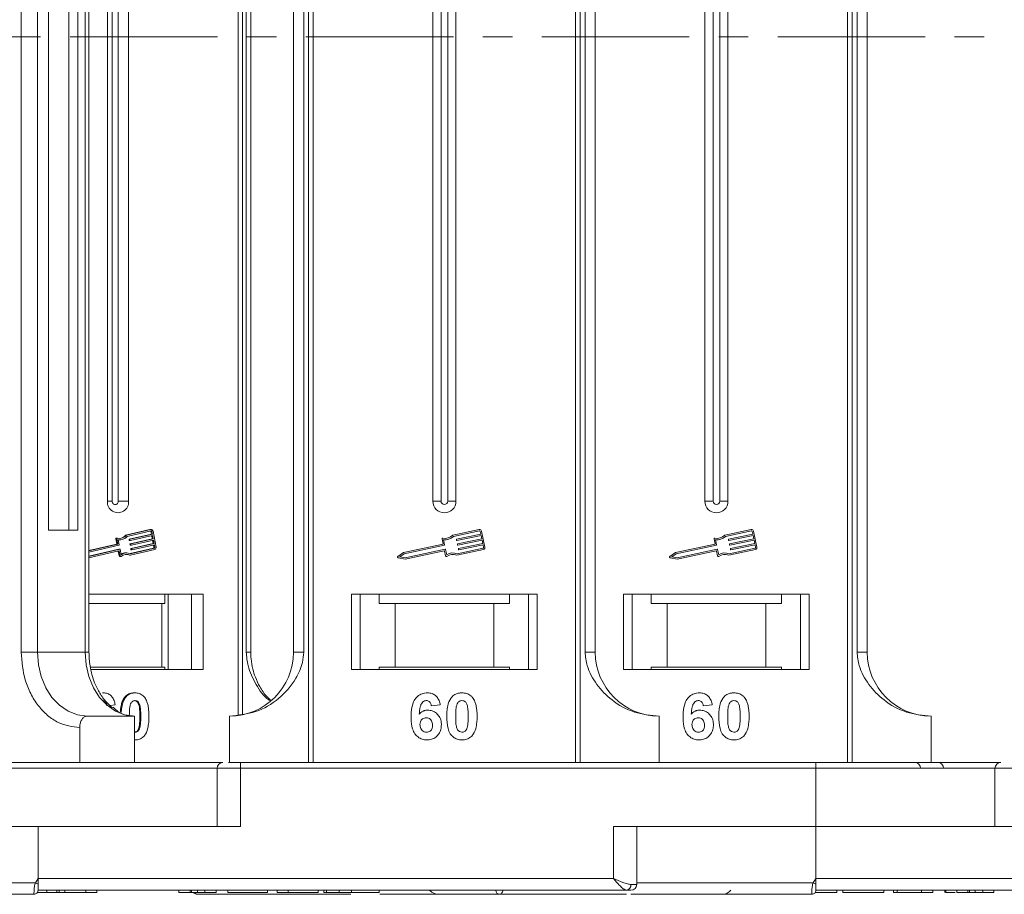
# Model space of a CAD drawing. Header units: millimetres. Extents: x 207 to 1682, y 260 to 1293.
# Tile 7 of 84: x 778 to 863, y 493 to 569. Entities that reach past the tile are written whole.
import ezdxf

# ---------------------------------------------------------------- set-up
doc = ezdxf.new("R2010")
doc.units = ezdxf.units.MM
doc.linetypes.add('CENTERX2', pattern=[20.32, 12.7, -2.54, 2.54, -2.54])

msp = doc.modelspace()

# ---------------------------------------------------------------- linework, layer by layer
at = {"color": 7, "linetype": 'Continuous', "lineweight": 15}
for p, q in [((803.058, 629.816), (803.058, 567.316)), ((803.477, 567.316), (803.477, 629.816)), ((826.053, 629.816), (826.053, 567.316)), ((826.472, 567.316), (826.472, 629.816)), ((849.483, 629.816), (849.483, 567.316)), ((849.902, 567.316), (849.902, 629.816)), ((796.997, 625.767), (796.997, 567.316)), ((797.363, 567.316), (797.363, 625.705)), ((778.308, 620.316), (778.308, 567.316)), ((779.715, 567.316), (779.715, 620.316)), ((783.815, 620.316), (783.815, 567.316)), ((784.15, 567.316), (784.15, 620.316)), ((797.702, 620.316), (797.702, 567.316)), ((798.091, 567.316), (798.091, 620.316)), ((801.765, 620.316), (801.765, 567.316)), ((802.651, 567.316), (802.651, 620.316)), ((826.88, 620.316), (826.88, 567.316)), ((827.765, 567.316), (827.765, 620.316)), ((850.309, 620.316), (850.309, 567.316)), ((851.195, 567.316), (851.195, 620.316)), ((780.661, 609.816), (780.661, 567.316)), ((782.408, 567.316), (782.408, 609.816)), ((783.184, 567.316), (783.184, 609.816)), ((785.737, 607.316), (785.737, 567.316)), ((786.152, 607.316), (786.152, 567.316)), ((786.674, 567.316), (786.674, 607.316)), ((787.569, 567.316), (787.569, 607.316)), ((813.765, 607.316), (813.765, 567.316)), ((814.48, 607.316), (814.48, 567.316)), ((815.05, 567.316), (815.05, 607.316)), ((815.765, 567.316), (815.765, 607.316)), ((837.195, 607.316), (837.195, 567.316)), ((837.91, 607.316), (837.91, 567.316)), ((838.48, 567.316), (838.48, 607.316)), ((839.195, 567.316), (839.195, 607.316)), ((778.308, 567.316), (778.308, 514.316)), ((779.715, 514.316), (779.715, 567.316)), ((780.661, 567.316), (780.661, 524.816)), ((782.408, 524.816), (782.408, 567.316)), ((783.184, 524.816), (783.184, 567.316)), ((783.815, 567.316), (783.815, 514.316)), ((784.15, 514.316), (784.15, 567.316)), ((785.737, 567.316), (785.737, 527.316)), ((786.152, 567.316), (786.152, 527.316)), ((786.674, 527.316), (786.674, 567.316)), ((787.569, 527.316), (787.569, 567.316)), ((796.997, 567.316), (796.997, 508.864)), ((797.363, 508.926), (797.363, 567.316)), ((797.702, 567.316), (797.702, 514.316)), ((798.091, 514.316), (798.091, 567.316)), ((801.765, 567.316), (801.765, 514.316)), ((802.651, 514.316), (802.651, 567.316)), ((803.058, 567.316), (803.058, 504.816)), ((803.477, 504.816), (803.477, 567.316)), ((813.765, 567.316), (813.765, 527.316)), ((814.48, 567.316), (814.48, 527.316)), ((815.05, 527.316), (815.05, 567.316)), ((815.765, 527.316), (815.765, 567.316)), ((826.053, 567.316), (826.053, 504.816)), ((826.472, 504.816), (826.472, 567.316)), ((826.88, 567.316), (826.88, 514.316)), ((827.765, 514.316), (827.765, 567.316)), ((837.195, 567.316), (837.195, 527.316)), ((837.91, 567.316), (837.91, 527.316)), ((838.48, 527.316), (838.48, 567.316)), ((839.195, 527.316), (839.195, 567.316)), ((849.483, 567.316), (849.483, 504.816)), ((849.902, 504.816), (849.902, 567.316)), ((850.309, 567.316), (850.309, 514.316)), ((851.195, 514.316), (851.195, 567.316)), ((786.152, 527.316), (785.737, 527.316)), ((787.569, 527.316), (786.674, 527.316)), ((814.48, 527.316), (813.765, 527.316)), ((815.765, 527.316), (815.05, 527.316)), ((837.91, 527.316), (837.195, 527.316)), ((839.195, 527.316), (838.48, 527.316)), ((780.661, 524.816), (783.184, 524.816)), ((789.399, 524.882), (787.311, 524.401)), ((787.311, 524.401), (787.391, 524.401)), ((789.479, 524.882), (787.391, 524.401)), ((789.501, 524.767), (787.446, 524.294)), ((789.529, 524.492), (787.621, 524.052)), ((787.701, 524.052), (789.609, 524.492)), ((789.632, 524.377), (787.723, 523.937)), ((789.399, 524.882), (789.479, 524.882)), ((789.512, 524.886), (789.432, 524.886)), ((789.485, 524.722), (789.529, 524.492)), ((789.565, 524.722), (789.485, 524.722)), ((789.529, 524.492), (789.609, 524.492)), ((789.555, 524.36), (789.607, 524.09)), ((789.609, 524.492), (789.565, 524.722)), ((789.687, 524.09), (789.632, 524.377)), ((789.937, 523.367), (789.67, 524.746)), ((817.762, 524.882), (815.483, 524.401)), ((817.786, 524.767), (815.543, 524.294)), ((815.822, 524.052), (817.904, 524.492)), ((817.928, 524.377), (815.846, 523.937)), ((817.904, 524.492), (817.856, 524.722)), ((817.989, 524.09), (817.928, 524.377)), ((818.262, 523.367), (817.971, 524.746)), ((841.191, 524.882), (838.913, 524.401)), ((841.215, 524.767), (838.973, 524.294)), ((839.251, 524.052), (841.334, 524.492)), ((841.358, 524.377), (839.275, 523.937)), ((841.334, 524.492), (841.285, 524.722)), ((841.419, 524.09), (841.358, 524.377)), ((841.691, 523.367), (841.4, 524.746)), ((786.552, 523.626), (784.15, 523.072)), ((786.632, 523.626), (784.15, 523.054)), ((786.733, 523.529), (784.15, 522.934)), ((786.466, 524.07), (786.552, 523.626)), ((786.466, 524.07), (786.546, 524.07)), ((786.598, 524.141), (786.518, 524.141)), ((786.546, 524.07), (786.632, 523.626)), ((786.552, 523.626), (786.632, 523.626)), ((786.668, 524.008), (786.754, 523.564)), ((786.719, 523.998), (786.799, 523.998)), ((787.6, 524.017), (787.611, 523.96)), ((787.6, 524.017), (787.68, 524.017)), ((787.691, 523.96), (787.611, 523.96)), ((787.621, 524.052), (787.701, 524.052)), ((787.638, 523.937), (787.718, 523.937)), ((787.678, 523.615), (787.689, 523.558)), ((787.678, 523.615), (787.758, 523.615)), ((787.691, 523.96), (787.68, 524.017)), ((787.689, 523.558), (787.769, 523.558)), ((789.607, 524.09), (787.699, 523.65)), ((787.699, 523.65), (787.779, 523.65)), ((787.715, 523.535), (787.796, 523.535)), ((787.769, 523.558), (787.758, 523.615)), ((789.685, 523.688), (787.777, 523.248)), ((787.779, 523.65), (789.687, 524.09)), ((789.71, 523.975), (787.801, 523.535)), ((787.857, 523.248), (789.765, 523.688)), ((789.787, 523.573), (787.879, 523.133)), ((789.607, 524.09), (789.687, 524.09)), ((789.633, 523.957), (789.685, 523.688)), ((789.685, 523.688), (789.765, 523.688)), ((789.765, 523.688), (789.71, 523.975)), ((789.711, 523.555), (789.752, 523.343)), ((789.752, 523.343), (789.832, 523.343)), ((789.832, 523.343), (789.787, 523.573)), ((814.655, 523.626), (811.256, 522.908)), ((814.765, 523.529), (811.304, 522.798)), ((814.561, 524.07), (814.655, 523.626)), ((814.694, 524.008), (814.788, 523.564)), ((815.811, 523.96), (815.799, 524.017)), ((815.896, 523.558), (815.884, 523.615)), ((815.907, 523.65), (817.989, 524.09)), ((818.013, 523.975), (815.931, 523.535)), ((815.992, 523.248), (818.074, 523.688)), ((818.098, 523.573), (816.016, 523.133)), ((818.074, 523.688), (818.013, 523.975)), ((818.147, 523.343), (818.098, 523.573)), ((838.084, 523.626), (834.686, 522.908)), ((838.195, 523.529), (834.733, 522.798)), ((837.99, 524.07), (838.084, 523.626)), ((838.124, 524.008), (838.217, 523.564)), ((839.241, 523.96), (839.228, 524.017)), ((839.326, 523.558), (839.313, 523.615)), ((839.336, 523.65), (841.419, 524.09)), ((841.443, 523.975), (839.36, 523.535)), ((839.421, 523.248), (841.504, 523.688)), ((841.528, 523.573), (839.445, 523.133)), ((841.504, 523.688), (841.443, 523.975)), ((841.576, 523.343), (841.528, 523.573)), ((784.15, 522.573), (786.8, 523.184)), ((786.72, 523.184), (784.15, 522.592)), ((784.15, 522.453), (786.717, 523.045)), ((786.669, 523.022), (786.749, 522.607)), ((786.669, 523.022), (786.749, 523.022)), ((786.72, 523.184), (786.8, 523.184)), ((786.805, 523.185), (786.725, 523.185)), ((786.749, 523.022), (786.829, 522.607)), ((786.829, 522.607), (786.749, 522.607)), ((786.802, 522.56), (786.882, 522.56)), ((786.832, 523.162), (786.918, 522.717)), ((787.401, 522.869), (787.321, 522.869)), ((787.645, 522.677), (787.725, 522.677)), ((789.71, 523.274), (787.706, 522.812)), ((787.725, 522.677), (789.813, 523.159)), ((787.735, 522.8), (789.79, 523.274)), ((787.756, 523.213), (787.767, 523.156)), ((787.756, 523.213), (787.836, 523.213)), ((787.767, 523.156), (787.847, 523.156)), ((787.777, 523.248), (787.857, 523.248)), ((787.793, 523.132), (787.873, 523.132)), ((787.847, 523.156), (787.836, 523.213)), ((789.79, 523.274), (789.71, 523.274)), ((811.256, 522.908), (810.754, 522.557)), ((810.777, 522.451), (811.378, 522.333)), ((811.304, 522.798), (810.935, 522.54)), ((810.935, 522.54), (811.377, 522.453)), ((811.377, 522.453), (814.838, 523.184)), ((811.378, 522.333), (814.748, 523.045)), ((814.782, 523.022), (814.87, 522.607)), ((814.873, 523.162), (814.967, 522.717)), ((815.847, 522.677), (818.126, 523.159)), ((815.859, 522.8), (818.102, 523.274)), ((815.981, 523.156), (815.969, 523.213)), ((834.686, 522.908), (834.184, 522.557)), ((834.206, 522.451), (834.807, 522.333)), ((834.733, 522.798), (834.364, 522.54)), ((834.364, 522.54), (834.806, 522.453)), ((834.806, 522.453), (838.268, 523.184)), ((834.807, 522.333), (838.177, 523.045)), ((838.212, 523.022), (838.3, 522.607)), ((838.302, 523.162), (838.396, 522.717)), ((839.277, 522.677), (841.555, 523.159)), ((839.288, 522.8), (841.531, 523.274)), ((839.41, 523.156), (839.398, 523.213)), ((793.984, 519.316), (784.15, 519.316)), ((790.676, 518.516), (790.676, 519.316)), ((790.975, 519.316), (790.975, 512.816)), ((792.983, 512.816), (792.983, 519.316)), ((793.984, 512.816), (793.984, 519.316)), ((822.765, 519.316), (806.765, 519.316)), ((806.765, 519.316), (806.765, 512.816)), ((807.515, 512.816), (807.515, 519.316)), ((809.152, 519.316), (809.152, 518.516)), ((820.379, 518.516), (820.379, 519.316)), ((822.015, 519.316), (822.015, 512.816)), ((822.765, 512.816), (822.765, 519.316)), ((846.195, 519.316), (830.195, 519.316)), ((830.195, 519.316), (830.195, 512.816)), ((830.945, 512.816), (830.945, 519.316)), ((832.581, 519.316), (832.581, 518.516)), ((843.808, 518.516), (843.808, 519.316)), ((845.445, 519.316), (845.445, 512.816)), ((846.195, 512.816), (846.195, 519.316)), ((784.15, 518.516), (790.427, 518.516)), ((790.427, 513.016), (790.427, 518.516)), ((790.427, 518.516), (790.676, 518.516)), ((809.152, 518.516), (810.515, 518.516)), ((810.515, 518.516), (810.515, 513.016)), ((810.515, 518.516), (819.015, 518.516)), ((819.015, 513.016), (819.015, 518.516)), ((819.015, 518.516), (820.379, 518.516)), ((832.581, 518.516), (833.945, 518.516)), ((833.945, 518.516), (833.945, 513.016)), ((833.945, 518.516), (842.445, 518.516)), ((842.445, 513.016), (842.445, 518.516)), ((842.445, 518.516), (843.808, 518.516)), ((778.308, 514.316), (779.715, 514.316)), ((779.715, 514.316), (783.815, 514.316)), ((783.815, 514.316), (784.15, 514.316)), ((797.702, 514.316), (798.091, 514.316)), ((801.765, 514.316), (802.651, 514.316)), ((826.88, 514.316), (827.765, 514.316)), ((850.309, 514.316), (851.195, 514.316)), ((784.27, 513.016), (790.427, 513.016)), ((784.313, 512.816), (793.984, 512.816)), ((790.676, 513.016), (790.427, 513.016)), ((790.676, 513.016), (790.676, 512.816)), ((806.765, 512.816), (822.765, 512.816)), ((810.515, 513.016), (809.152, 513.016)), ((809.152, 512.816), (809.152, 513.016)), ((810.515, 513.016), (819.015, 513.016)), ((820.379, 513.016), (819.015, 513.016)), ((820.379, 513.016), (820.379, 512.816)), ((830.195, 512.816), (846.195, 512.816)), ((833.945, 513.016), (832.581, 513.016)), ((832.581, 512.816), (832.581, 513.016)), ((833.945, 513.016), (842.445, 513.016)), ((843.808, 513.016), (842.445, 513.016)), ((843.808, 513.016), (843.808, 512.816)), ((785.398, 510.816), (785.318, 510.816)), ((788.119, 510.816), (788.039, 510.816)), ((786.404, 509.772), (785.979, 509.721)), ((787.284, 510.409), (787.204, 510.409)), ((814.406, 509.772), (813.637, 509.687)), ((837.836, 509.772), (837.067, 509.687)), ((783.983, 508.816), (788.083, 508.816)), ((788.083, 504.816), (788.083, 508.816)), ((788.613, 508.788), (788.533, 508.788)), ((796.265, 504.816), (796.265, 508.816)), ((833.265, 508.816), (833.265, 504.816)), ((856.695, 508.816), (856.695, 504.816)), ((783.353, 507.816), (783.353, 504.816)), ((788.534, 507.824), (788.454, 507.824)), ((788.119, 506.764), (788.083, 506.764)), ((797.194, 504.316), (797.194, 504.816)), ((846.765, 504.816), (797.194, 504.816)), ((846.765, 504.316), (846.765, 504.816)), ((758.638, 504.316), (795.194, 504.316)), ((795.194, 504.316), (795.194, 499.316)), ((795.194, 504.316), (797.194, 504.316)), ((797.194, 499.316), (797.194, 504.316)), ((797.194, 504.316), (846.765, 504.316)), ((846.765, 504.316), (846.765, 499.316)), ((846.765, 504.316), (862.194, 504.316)), ((862.194, 504.316), (862.194, 499.316)), ((862.194, 504.316), (864.194, 504.316)), ((758.638, 499.316), (779.765, 499.316)), ((779.765, 494.816), (779.765, 499.316)), ((779.765, 499.316), (797.194, 499.316)), ((846.765, 499.316), (829.337, 499.316)), ((829.337, 499.316), (829.337, 494.816)), ((831.337, 494.316), (831.337, 499.316)), ((846.765, 494.816), (846.765, 499.316)), ((846.765, 499.316), (864.194, 499.316)), ((748.374, 494.466), (779.531, 494.466)), ((779.531, 494.466), (779.765, 494.816)), ((829.337, 494.816), (779.765, 494.816)), ((831.337, 494.466), (846.531, 494.466)), ((846.531, 494.466), (846.765, 494.816)), ((896.337, 494.816), (846.765, 494.816)), ((779.703, 493.616), (780.514, 493.616)), ((779.765, 493.818), (779.765, 493.816)), ((779.765, 493.816), (804.394, 493.816)), ((784.721, 493.816), (779.765, 493.816)), ((779.765, 493.816), (830.455, 493.816)), ((780.514, 493.616), (780.514, 493.816)), ((780.514, 493.616), (781.395, 493.616)), ((781.395, 493.816), (781.395, 493.616)), ((781.395, 493.616), (781.596, 493.616)), ((781.596, 493.816), (781.596, 493.616)), ((782.076, 493.816), (782.076, 493.616)), ((783.883, 493.816), (783.883, 493.616)), ((784.833, 493.616), (784.833, 493.816)), ((791.894, 493.816), (791.894, 493.616)), ((792.855, 493.616), (791.894, 493.616)), ((792.855, 493.816), (792.855, 493.616)), ((792.985, 493.816), (792.985, 493.616)), ((793.5, 493.816), (793.5, 493.616)), ((794.137, 493.816), (794.137, 493.616)), ((794.137, 493.616), (795.099, 493.616)), ((795.099, 493.816), (796.124, 493.816)), ((795.099, 493.816), (795.099, 493.616)), ((796.124, 493.816), (796.124, 493.616)), ((796.124, 493.616), (799.522, 493.616)), ((799.522, 493.816), (799.522, 493.616)), ((800.355, 493.816), (800.355, 493.616)), ((800.355, 493.616), (801.317, 493.616)), ((801.317, 493.816), (801.317, 493.616)), ((801.317, 493.616), (803.881, 493.616)), ((803.881, 493.816), (803.881, 493.616)), ((804.394, 493.816), (804.394, 493.616)), ((804.617, 493.816), (804.617, 493.616)), ((805.705, 493.816), (805.705, 493.616)), ((806.758, 493.816), (806.758, 493.616)), ((809.137, 493.816), (813.505, 493.816)), ((809.137, 493.816), (812.129, 493.816)), ((809.137, 493.816), (809.137, 493.616)), ((830.828, 494.316), (831.337, 494.316)), ((846.765, 493.818), (846.765, 493.816)), ((846.765, 493.816), (871.394, 493.816)), ((846.765, 493.816), (897.455, 493.816)), ((848.567, 493.816), (848.567, 493.616)), ((849.079, 493.616), (849.079, 493.816)), ((849.079, 493.616), (852.605, 493.616)), ((852.605, 493.816), (852.605, 493.616)), ((853.438, 493.816), (853.438, 493.616)), ((853.438, 493.616), (853.759, 493.616)), ((853.759, 493.816), (853.759, 493.616)), ((853.759, 493.616), (855.874, 493.616)), ((855.874, 493.616), (855.874, 493.816)), ((855.874, 493.616), (856.836, 493.616)), ((856.836, 493.816), (856.836, 493.616)), ((857.861, 493.816), (857.861, 493.616)), ((857.971, 493.816), (857.971, 493.616)), ((858.894, 493.816), (858.894, 493.616)), ((859.855, 493.616), (858.894, 493.616)), ((859.855, 493.816), (859.855, 493.616)), ((859.985, 493.816), (859.985, 493.616)), ((860.4, 493.616), (860.605, 493.616)), ((860.5, 493.816), (860.5, 493.616)), ((861.137, 493.816), (861.137, 493.616)), ((861.137, 493.616), (862.099, 493.616)), ((862.099, 493.816), (862.099, 493.616)), ((779.415, 493.466), (779.415, 493.466)), ((793.505, 493.466), (793.504, 493.466)), ((806.694, 493.466), (793.505, 493.466)), ((814.09, 493.466), (809.201, 493.466)), ((846.415, 493.466), (846.415, 493.466))]:
    msp.add_line(p, q, dxfattribs=at)
at = {"color": 1, "linetype": 'CENTERX2', "lineweight": 13}
msp.add_line((1506.419, 567.316), (668.336, 567.316), dxfattribs=at)
at = {"color": 7, "linetype": 'Continuous', "lineweight": 15, "flags": 128}
for points in [[(789.432, 524.886), (789.43, 524.886), (789.399, 524.882)], [(786.67, 523.999), (786.694, 523.998), (786.719, 523.998)], [(786.725, 523.185), (786.725, 523.185), (786.72, 523.184)], [(783.983, 508.816), (783.151, 508.921), (782.35, 509.234), (781.612, 509.743), (780.965, 510.427), (780.435, 511.26), (780.04, 512.211), (779.797, 513.243), (779.715, 514.316)], [(783.815, 514.316), (783.897, 513.243), (784.139, 512.211), (784.534, 511.26), (785.065, 510.427), (785.712, 509.743), (786.449, 509.234), (787.25, 508.921), (788.083, 508.816)]]:
    msp.add_lwpolyline(points, dxfattribs=at)
at = {"color": 7, "linetype": 'Continuous', "lineweight": 15}
for centre, radius, start, end in [((786.653, 527.251), 0.919, 175.9743, 4.0257), ((786.413, 527.297), 0.262, 175.9743, 4.0257), ((814.765, 527.316), 1, 180, 0), ((814.765, 527.316), 0.285, 180, 0), ((838.195, 527.316), 1, 180, 0), ((838.195, 527.316), 0.285, 180, 0), ((786.798, 524.876), 0.76, 255.78244, 321.29256), ((786.796, 524.862), 0.863, 261.47043, 318.84219), ((786.709, 524.89), 0.775, 273.67907, 320.9117), ((789.427, 524.711), 0.0591, 10.3902, 52.74216), ((789.51, 524.723), 0.162, 8.32416, 100.8818), ((789.511, 524.714), 0.0541, 8.32416, 100.8818), ((814.837, 524.988), 0.873, 256.41469, 317.74736), ((814.837, 524.988), 0.99, 261.69305, 315.48899), ((817.798, 524.71), 0.176, 11.9297, 101.9297), ((817.798, 524.71), 0.0587, 11.9297, 101.9297), ((838.267, 524.988), 0.873, 256.41469, 317.74736), ((838.267, 524.988), 0.99, 261.69305, 315.48899), ((841.228, 524.71), 0.176, 11.9297, 101.9297), ((841.228, 524.71), 0.0587, 11.9297, 101.9297), ((786.521, 524.084), 0.0572, 92.84729, 193.92895), ((786.6, 524.084), 0.0562, 78.9022, 194.44444), ((786.725, 523.557), 0.0294, 285.60851, 12.74305), ((787.629, 524.024), 0.0294, 105.60851, 192.74305), ((787.638, 523.964), 0.0274, 188.63445, 268.36057), ((787.707, 523.622), 0.0294, 105.60851, 192.74305), ((787.709, 524.024), 0.0294, 105.60851, 192.74305), ((787.716, 523.562), 0.0274, 188.63445, 268.36057), ((787.718, 523.964), 0.0271, 188.32416, 280.8818), ((787.787, 523.622), 0.0294, 105.60851, 192.74305), ((787.796, 523.562), 0.0271, 188.32416, 280.8818), ((789.694, 523.33), 0.0588, 285.60851, 12.74305), ((789.775, 523.33), 0.0588, 285.60851, 12.74305), ((789.765, 523.329), 0.176, 285.60851, 12.74305), ((814.618, 524.082), 0.0587, 76.41469, 191.9297), ((814.759, 523.558), 0.0294, 281.9297, 11.9297), ((815.828, 524.024), 0.0294, 101.9297, 191.9297), ((815.84, 523.966), 0.0294, 191.9297, 281.9297), ((815.913, 523.621), 0.0294, 101.9297, 191.9297), ((815.925, 523.564), 0.0294, 191.9297, 281.9297), ((818.089, 523.331), 0.0587, 281.9297, 11.9297), ((818.089, 523.331), 0.176, 281.9297, 11.9297), ((838.048, 524.082), 0.0587, 76.41469, 191.9297), ((838.189, 523.558), 0.0294, 281.9297, 11.9297), ((839.257, 524.024), 0.0294, 101.9297, 191.9297), ((839.269, 523.966), 0.0294, 191.9297, 281.9297), ((839.342, 523.621), 0.0294, 101.9297, 191.9297), ((839.354, 523.564), 0.0294, 191.9297, 281.9297), ((841.519, 523.331), 0.0587, 281.9297, 11.9297), ((841.519, 523.331), 0.176, 281.9297, 11.9297), ((786.639, 523.017), 0.0306, 10.77909, 32.19325), ((786.722, 523.018), 0.0271, 8.32416, 100.8818), ((786.803, 522.615), 0.055, 188.75058, 268.24443), ((786.805, 523.158), 0.0271, 8.32416, 100.8818), ((786.882, 522.613), 0.0528, 187.30514, 308.70232), ((787.323, 522.02), 0.849, 90.15732, 119.17631), ((787.4, 522.005), 0.747, 64.22467, 130.55629), ((787.4, 522.026), 0.843, 66.58618, 124.90611), ((787.319, 522.007), 0.745, 64.0967, 86.80338), ((787.785, 523.22), 0.0294, 105.60851, 192.74305), ((787.794, 523.16), 0.0274, 188.63445, 268.36057), ((787.865, 523.22), 0.0294, 105.60851, 192.74305), ((787.874, 523.16), 0.0271, 188.32416, 280.8818), ((810.788, 522.509), 0.0587, 124.95116, 258.90824), ((814.754, 523.016), 0.0294, 11.9297, 101.9297), ((814.844, 523.156), 0.0294, 11.9297, 101.9297), ((814.928, 522.619), 0.0587, 191.9297, 307.44471), ((815.494, 521.879), 0.873, 66.11204, 127.44471), ((815.494, 521.879), 0.99, 68.37041, 122.16635), ((815.998, 523.219), 0.0294, 101.9297, 191.9297), ((816.01, 523.162), 0.0294, 191.9297, 281.9297), ((834.217, 522.509), 0.0587, 124.95116, 258.90824), ((838.183, 523.016), 0.0294, 11.9297, 101.9297), ((838.274, 523.156), 0.0294, 11.9297, 101.9297), ((838.357, 522.619), 0.0587, 191.9297, 307.44471), ((838.923, 521.879), 0.873, 66.11204, 127.44471), ((838.923, 521.879), 0.99, 68.37041, 122.16635), ((839.427, 523.219), 0.0294, 101.9297, 191.9297), ((839.439, 523.162), 0.0294, 191.9297, 281.9297), ((796.265, 514.316), 5.5, 270, 0), ((833.265, 514.316), 5.5, 180, 270), ((856.695, 514.316), 5.5, 180, 270), ((795.694, 504.316), 0.5, 90, 180), ((855.283, 504.316), 0.5, 0, 90), ((857.266, 504.316), 0.5, 0, 90), ((862.694, 504.316), 0.5, 90, 180), ((815.309, 561.393), 75.89, 241.87179, 242.07191), ((882.309, 561.393), 75.89, 241.87179, 242.07191), ((779.415, 493.816), 0.35, 269.99809, 359.99965), ((793.509, 493.78), 0.314, 212.2896, 269.08367), ((793.51, 493.78), 0.315, 212.33222, 269.07037), ((814.265, 494.466), 1, 221.2946, 270), ((819.541, 493.802), 0.336, 177.61012, 267.39185), ((819.543, 493.802), 0.337, 177.69097, 267.38556), ((830.38, 494.26), 0.451, 279.5202, 7.08135), ((830.837, 494.316), 0.5, 270, 0), ((838.695, 494.466), 1, 270, 319.04573), ((846.415, 493.816), 0.35, 269.99809, 359.99965)]:
    msp.add_arc(centre, radius, start, end, dxfattribs=at)
for points, knots in [([(778.308, 514.316), (778.376, 513.498), (778.479, 512.24), (779.109, 510.727), (779.76, 509.685), (780.568, 508.847), (781.742, 508.036), (782.718, 507.902), (783.353, 507.816)], [0, 0, 0, 0, 0.239457, 0.368361, 0.5, 0.631639, 0.760543, 1, 1, 1, 1]), ([(786.186, 509.532), (785.996, 509.691), (785.593, 510.029), (785.063, 510.77), (784.658, 511.582), (784.393, 512.384), (784.197, 513.264), (784.168, 513.918), (784.15, 514.316)], [0, 0, 0, 0, 0.165051, 0.350481, 0.534649, 0.668648, 0.798518, 1, 1, 1, 1]), ([(796.265, 508.816), (797.025, 508.892), (798.545, 509.045), (800.567, 510.235), (801.899, 511.785), (802.56, 513.229), (802.626, 514.021), (802.651, 514.316)], [0, 0, 0, 0, 0.249096, 0.498243, 0.745205, 0.90541, 1, 1, 1, 1]), ([(797.702, 514.316), (797.737, 513.923), (797.828, 512.921), (798.532, 511.509), (799.211, 510.469), (799.702, 510.159), (799.736, 510.137)], [0, 0, 0, 0, 0.232985, 0.595421, 0.971995, 1, 1, 1, 1]), ([(799.807, 510.182), (799.694, 510.281), (799.325, 510.606), (798.878, 511.287), (798.486, 512.1), (798.238, 512.906), (798.11, 513.635), (798.096, 514.123), (798.091, 514.316)], [0, 0, 0, 0, 0.102839, 0.337981, 0.531882, 0.690178, 0.878204, 1, 1, 1, 1]), ([(826.88, 514.316), (826.923, 513.925), (827.035, 512.926), (827.858, 511.472), (829.228, 510.059), (831.094, 509.022), (832.544, 508.884), (833.265, 508.816)], [0, 0, 0, 0, 0.1257134, 0.3212757, 0.5244662, 0.763484, 1, 1, 1, 1]), ([(850.309, 514.316), (850.353, 513.925), (850.464, 512.926), (851.288, 511.472), (852.658, 510.059), (854.523, 509.022), (855.973, 508.884), (856.695, 508.816)], [0, 0, 0, 0, 0.125713, 0.321276, 0.524466, 0.763484, 1, 1, 1, 1]), ([(785.398, 510.816), (785.523, 510.805), (785.748, 510.786), (786.035, 510.602), (786.256, 510.325), (786.362, 510.028), (786.395, 509.829), (786.404, 509.772)], [0, 0, 0, 0, 0.242691, 0.439002, 0.635006, 0.895059, 1, 1, 1, 1]), ([(788.039, 510.816), (787.978, 510.813), (787.855, 510.808), (787.673, 510.766), (787.499, 510.688), (787.366, 510.591), (787.269, 510.493), (787.226, 510.437), (787.204, 510.409)], [0, 0, 0, 0, 0.193601, 0.390515, 0.584816, 0.786672, 0.892788, 1, 1, 1, 1]), ([(787.284, 510.409), (787.324, 510.46), (787.407, 510.561), (787.562, 510.677), (787.735, 510.76), (787.89, 510.798), (788.019, 510.813), (788.086, 510.815), (788.119, 510.816)], [0, 0, 0, 0, 0.193776, 0.3936, 0.587864, 0.788908, 0.894169, 1, 1, 1, 1]), ([(788.119, 510.816), (788.181, 510.813), (788.304, 510.809), (788.486, 510.765), (788.66, 510.687), (788.793, 510.588), (788.891, 510.49), (788.935, 510.433), (788.958, 510.405)], [0, 0, 0, 0, 0.192627, 0.388684, 0.582013, 0.783201, 0.891038, 1, 1, 1, 1]), ([(811.894, 508.762), (811.896, 508.895), (811.905, 509.297), (811.996, 509.852), (812.274, 510.361), (812.621, 510.663), (812.991, 510.801), (813.224, 510.812), (813.309, 510.816)], [0, 0, 0, 0, 0.142337, 0.429127, 0.589943, 0.751205, 0.909895, 1, 1, 1, 1]), ([(813.309, 510.816), (813.445, 510.805), (813.691, 510.786), (814.003, 510.602), (814.244, 510.325), (814.36, 510.028), (814.396, 509.829), (814.406, 509.772)], [0, 0, 0, 0, 0.242691, 0.439002, 0.635006, 0.895059, 1, 1, 1, 1]), ([(815.366, 510.409), (815.411, 510.46), (815.501, 510.561), (815.67, 510.677), (815.858, 510.76), (816.028, 510.798), (816.169, 510.813), (816.242, 510.815), (816.278, 510.816)], [0, 0, 0, 0, 0.193776, 0.3936, 0.587864, 0.788908, 0.894169, 1, 1, 1, 1]), ([(816.278, 510.816), (816.345, 510.813), (816.48, 510.809), (816.678, 510.765), (816.868, 510.687), (817.013, 510.588), (817.12, 510.49), (817.169, 510.433), (817.193, 510.405)], [0, 0, 0, 0, 0.192627, 0.388684, 0.582013, 0.783201, 0.891038, 1, 1, 1, 1]), ([(835.323, 508.762), (835.326, 508.895), (835.335, 509.297), (835.425, 509.852), (835.703, 510.361), (836.05, 510.663), (836.42, 510.801), (836.654, 510.812), (836.738, 510.816)], [0, 0, 0, 0, 0.142337, 0.429127, 0.589943, 0.751205, 0.909895, 1, 1, 1, 1]), ([(836.738, 510.816), (836.874, 510.805), (837.12, 510.786), (837.433, 510.602), (837.674, 510.325), (837.789, 510.028), (837.825, 509.829), (837.836, 509.772)], [0, 0, 0, 0, 0.242691, 0.439002, 0.635006, 0.895059, 1, 1, 1, 1]), ([(838.796, 510.409), (838.84, 510.46), (838.93, 510.561), (839.099, 510.677), (839.288, 510.76), (839.457, 510.798), (839.598, 510.813), (839.671, 510.815), (839.708, 510.816)], [0, 0, 0, 0, 0.193776, 0.3936, 0.587864, 0.788908, 0.894169, 1, 1, 1, 1]), ([(839.708, 510.816), (839.774, 510.813), (839.909, 510.809), (840.107, 510.765), (840.298, 510.687), (840.442, 510.588), (840.549, 510.49), (840.598, 510.433), (840.623, 510.405)], [0, 0, 0, 0, 0.192627, 0.388684, 0.582013, 0.783201, 0.891038, 1, 1, 1, 1]), ([(785.699, 509.687), (785.688, 509.765), (785.67, 509.887), (785.587, 510.031), (785.491, 510.112), (785.391, 510.145), (785.331, 510.148), (785.308, 510.149)], [0, 0, 0, 0, 0.33384, 0.524547, 0.716372, 0.891824, 1, 1, 1, 1]), ([(787.204, 510.409), (787.168, 510.355), (787.095, 510.246), (786.994, 510.011), (786.913, 509.706), (786.867, 509.399), (786.856, 509.212), (786.853, 509.15)], [0, 0, 0, 0, 0.150029, 0.302991, 0.579004, 0.861296, 1, 1, 1, 1]), ([(786.932, 509.129), (786.932, 509.151), (786.937, 509.343), (786.997, 509.76), (787.123, 510.181), (787.268, 510.387), (787.284, 510.409)], [0, 0, 0, 0, 0.050119, 0.425699, 0.936579, 1, 1, 1, 1]), ([(787.626, 508.788), (787.626, 508.855), (787.627, 508.988), (787.633, 509.169), (787.642, 509.331), (787.655, 509.473), (787.672, 509.616), (787.694, 509.71), (787.705, 509.756)], [0, 0, 0, 0, 0.20527, 0.410616, 0.557148, 0.703844, 0.851475, 1, 1, 1, 1]), ([(787.705, 509.756), (787.726, 509.825), (787.761, 509.938), (787.86, 510.063), (787.973, 510.13), (788.064, 510.146), (788.114, 510.149), (788.119, 510.149)], [0, 0, 0, 0, 0.334804, 0.542561, 0.750382, 0.970721, 1, 1, 1, 1]), ([(788.039, 510.149), (788.092, 510.143), (788.185, 510.133), (788.302, 510.058), (788.403, 509.918), (788.495, 509.647), (788.528, 509.25), (788.531, 508.943), (788.533, 508.788)], [0, 0, 0, 0, 0.105646, 0.186221, 0.267042, 0.431541, 0.712708, 1, 1, 1, 1]), ([(788.119, 510.149), (788.172, 510.143), (788.265, 510.133), (788.382, 510.058), (788.484, 509.918), (788.575, 509.647), (788.608, 509.25), (788.611, 508.943), (788.613, 508.788)], [0, 0, 0, 0, 0.105646, 0.186221, 0.267042, 0.431541, 0.712708, 1, 1, 1, 1]), ([(788.958, 510.405), (788.994, 510.35), (789.067, 510.241), (789.163, 510.009), (789.245, 509.713), (789.291, 509.382), (789.314, 509.073), (789.317, 508.883), (789.318, 508.788)], [0, 0, 0, 0, 0.118432, 0.239329, 0.449434, 0.664178, 0.83182, 1, 1, 1, 1]), ([(813.21, 510.149), (813.156, 510.144), (813.048, 510.133), (812.895, 510.033), (812.754, 509.86), (812.645, 509.498), (812.621, 509.198), (812.604, 508.993)], [0, 0, 0, 0, 0.112049, 0.22438, 0.370115, 0.570276, 1, 1, 1, 1]), ([(813.637, 509.687), (813.625, 509.765), (813.605, 509.887), (813.515, 510.031), (813.409, 510.112), (813.301, 510.145), (813.235, 510.148), (813.21, 510.149)], [0, 0, 0, 0, 0.33384, 0.524547, 0.716372, 0.891824, 1, 1, 1, 1]), ([(814.97, 508.796), (814.973, 508.93), (814.978, 509.233), (815.05, 509.76), (815.191, 510.181), (815.349, 510.387), (815.366, 510.409)], [0, 0, 0, 0, 0.237381, 0.538918, 0.949082, 1, 1, 1, 1]), ([(815.74, 508.788), (815.74, 508.855), (815.741, 508.988), (815.747, 509.169), (815.757, 509.331), (815.771, 509.473), (815.79, 509.616), (815.813, 509.71), (815.825, 509.756)], [0, 0, 0, 0, 0.20527, 0.410616, 0.557148, 0.703844, 0.851475, 1, 1, 1, 1]), ([(815.825, 509.756), (815.849, 509.825), (815.887, 509.938), (815.995, 510.063), (816.119, 510.13), (816.218, 510.146), (816.272, 510.149), (816.278, 510.149)], [0, 0, 0, 0, 0.3348035, 0.5425606, 0.750382, 0.9707212, 1, 1, 1, 1]), ([(816.278, 510.149), (816.335, 510.143), (816.437, 510.133), (816.565, 510.058), (816.676, 509.918), (816.775, 509.647), (816.812, 509.25), (816.815, 508.943), (816.817, 508.788)], [0, 0, 0, 0, 0.105646, 0.186221, 0.267042, 0.431541, 0.712708, 1, 1, 1, 1]), ([(817.193, 510.405), (817.233, 510.35), (817.312, 510.241), (817.417, 510.009), (817.507, 509.713), (817.557, 509.382), (817.582, 509.073), (817.585, 508.883), (817.586, 508.788)], [0, 0, 0, 0, 0.118432, 0.239329, 0.449434, 0.664178, 0.83182, 1, 1, 1, 1]), ([(836.64, 510.149), (836.585, 510.144), (836.477, 510.133), (836.325, 510.033), (836.183, 509.86), (836.075, 509.498), (836.05, 509.198), (836.034, 508.993)], [0, 0, 0, 0, 0.112049, 0.22438, 0.370115, 0.570276, 1, 1, 1, 1]), ([(837.067, 509.687), (837.054, 509.765), (837.035, 509.887), (836.944, 510.031), (836.839, 510.112), (836.731, 510.145), (836.665, 510.148), (836.64, 510.149)], [0, 0, 0, 0, 0.33384, 0.524547, 0.716372, 0.891824, 1, 1, 1, 1]), ([(838.4, 508.796), (838.402, 508.93), (838.407, 509.233), (838.48, 509.76), (838.621, 510.181), (838.778, 510.387), (838.796, 510.409)], [0, 0, 0, 0, 0.237381, 0.538918, 0.949082, 1, 1, 1, 1]), ([(839.169, 508.788), (839.17, 508.855), (839.171, 508.988), (839.176, 509.169), (839.186, 509.331), (839.201, 509.473), (839.219, 509.616), (839.243, 509.71), (839.255, 509.756)], [0, 0, 0, 0, 0.20527, 0.410616, 0.557148, 0.703844, 0.851475, 1, 1, 1, 1]), ([(839.255, 509.756), (839.278, 509.825), (839.317, 509.938), (839.425, 510.063), (839.548, 510.13), (839.647, 510.146), (839.701, 510.149), (839.708, 510.149)], [0, 0, 0, 0, 0.3348035, 0.5425606, 0.750382, 0.9707212, 1, 1, 1, 1]), ([(839.708, 510.149), (839.765, 510.143), (839.866, 510.133), (839.995, 510.058), (840.105, 509.918), (840.205, 509.647), (840.241, 509.25), (840.244, 508.943), (840.246, 508.788)], [0, 0, 0, 0, 0.105646, 0.186221, 0.267042, 0.431541, 0.712708, 1, 1, 1, 1]), ([(840.623, 510.405), (840.662, 510.35), (840.741, 510.241), (840.847, 510.009), (840.936, 509.713), (840.987, 509.382), (841.012, 509.073), (841.014, 508.883), (841.015, 508.788)], [0, 0, 0, 0, 0.118432, 0.239329, 0.449434, 0.664178, 0.83182, 1, 1, 1, 1]), ([(788.083, 508.816), (787.584, 508.853), (786.923, 508.902), (786.37, 509.441), (786.234, 509.573)], [0, 0, 0, 0, 0.754052, 1, 1, 1, 1]), ([(812.604, 508.993), (812.651, 509.042), (812.745, 509.14), (812.89, 509.231), (813.018, 509.281), (813.117, 509.309), (813.221, 509.325), (813.291, 509.327), (813.327, 509.328)], [0, 0, 0, 0, 0.243654, 0.49576, 0.617892, 0.741503, 0.870025, 1, 1, 1, 1]), ([(813.327, 509.328), (813.463, 509.316), (813.735, 509.291), (814.083, 509.075), (814.349, 508.774), (814.49, 508.421), (814.503, 508.177), (814.509, 508.069)], [0, 0, 0, 0, 0.210216, 0.421975, 0.620016, 0.831037, 1, 1, 1, 1]), ([(836.034, 508.993), (836.08, 509.042), (836.175, 509.14), (836.32, 509.231), (836.447, 509.281), (836.546, 509.309), (836.65, 509.325), (836.721, 509.327), (836.756, 509.328)], [0, 0, 0, 0, 0.243654, 0.49576, 0.617892, 0.741503, 0.870025, 1, 1, 1, 1]), ([(836.756, 509.328), (836.892, 509.316), (837.164, 509.291), (837.513, 509.075), (837.779, 508.774), (837.92, 508.421), (837.933, 508.177), (837.938, 508.069)], [0, 0, 0, 0, 0.210216, 0.421975, 0.620016, 0.831037, 1, 1, 1, 1]), ([(783.353, 507.816), (783.36, 507.928), (783.374, 508.153), (783.482, 508.453), (783.642, 508.679), (783.82, 508.799), (783.937, 508.811), (783.983, 508.816)], [0, 0, 0, 0, 0.214694, 0.429388, 0.644082, 0.858775, 1, 1, 1, 1]), ([(788.533, 508.788), (788.532, 508.722), (788.531, 508.588), (788.526, 508.408), (788.517, 508.247), (788.504, 508.105), (788.487, 507.963), (788.465, 507.87), (788.454, 507.824)], [0, 0, 0, 0, 0.205942, 0.411959, 0.558149, 0.704502, 0.851801, 1, 1, 1, 1]), ([(788.613, 508.788), (788.612, 508.722), (788.611, 508.588), (788.606, 508.408), (788.597, 508.247), (788.584, 508.105), (788.567, 507.963), (788.545, 507.87), (788.534, 507.824)], [0, 0, 0, 0, 0.205942, 0.411959, 0.558149, 0.704502, 0.851801, 1, 1, 1, 1]), ([(789.318, 508.788), (789.316, 508.655), (789.311, 508.352), (789.246, 507.831), (789.12, 507.409), (788.976, 507.201), (788.955, 507.171)], [0, 0, 0, 0, 0.236629, 0.537361, 0.932986, 1, 1, 1, 1]), ([(813.251, 506.764), (813.116, 506.775), (812.844, 506.796), (812.484, 506.997), (812.192, 507.302), (811.952, 507.838), (811.898, 508.349), (811.894, 508.704), (811.894, 508.762)], [0, 0, 0, 0, 0.148269, 0.297647, 0.442421, 0.607851, 0.935658, 1, 1, 1, 1]), ([(812.663, 508.086), (812.668, 508.169), (812.676, 508.305), (812.767, 508.475), (812.889, 508.583), (813.038, 508.652), (813.145, 508.659), (813.197, 508.662)], [0, 0, 0, 0, 0.276721, 0.45687, 0.637007, 0.824068, 1, 1, 1, 1]), ([(813.236, 507.431), (813.168, 507.438), (813.031, 507.453), (812.856, 507.569), (812.729, 507.727), (812.671, 507.909), (812.665, 508.029), (812.663, 508.086)], [0, 0, 0, 0, 0.207905, 0.419981, 0.630626, 0.821735, 1, 1, 1, 1]), ([(813.197, 508.662), (813.265, 508.656), (813.39, 508.646), (813.55, 508.552), (813.669, 508.417), (813.731, 508.233), (813.737, 508.1), (813.74, 508.03)], [0, 0, 0, 0, 0.213757, 0.394944, 0.576585, 0.777311, 1, 1, 1, 1]), ([(813.74, 508.03), (813.736, 507.944), (813.729, 507.806), (813.656, 507.627), (813.546, 507.518), (813.402, 507.444), (813.295, 507.436), (813.236, 507.431)], [0, 0, 0, 0, 0.2886974, 0.4635526, 0.6399417, 0.8018084, 1, 1, 1, 1]), ([(814.509, 508.069), (814.501, 507.934), (814.485, 507.664), (814.32, 507.283), (814.034, 506.984), (813.661, 506.793), (813.388, 506.774), (813.251, 506.764)], [0, 0, 0, 0, 0.197831, 0.3973, 0.59891, 0.798741, 1, 1, 1, 1]), ([(816.278, 506.764), (816.143, 506.775), (815.871, 506.795), (815.517, 506.993), (815.229, 507.307), (814.996, 507.918), (814.981, 508.438), (814.97, 508.796)], [0, 0, 0, 0, 0.147528, 0.296569, 0.43214, 0.608737, 1, 1, 1, 1]), ([(816.278, 507.431), (816.21, 507.439), (816.1, 507.452), (815.971, 507.538), (815.868, 507.689), (815.775, 507.961), (815.746, 508.351), (815.742, 508.642), (815.74, 508.788)], [0, 0, 0, 0, 0.125351, 0.2021974, 0.2791824, 0.4597421, 0.727968, 1, 1, 1, 1]), ([(816.817, 508.788), (816.816, 508.722), (816.815, 508.588), (816.809, 508.408), (816.799, 508.247), (816.785, 508.105), (816.767, 507.963), (816.743, 507.87), (816.731, 507.824)], [0, 0, 0, 0, 0.205942, 0.411959, 0.558149, 0.704502, 0.851801, 1, 1, 1, 1]), ([(817.586, 508.788), (817.584, 508.655), (817.578, 508.352), (817.508, 507.831), (817.37, 507.409), (817.213, 507.201), (817.19, 507.171)], [0, 0, 0, 0, 0.236629, 0.537361, 0.932986, 1, 1, 1, 1]), ([(836.68, 506.764), (836.545, 506.775), (836.274, 506.796), (835.914, 506.997), (835.622, 507.302), (835.382, 507.838), (835.327, 508.349), (835.324, 508.704), (835.323, 508.762)], [0, 0, 0, 0, 0.148269, 0.297647, 0.442421, 0.607851, 0.935658, 1, 1, 1, 1]), ([(836.092, 508.086), (836.097, 508.169), (836.105, 508.305), (836.196, 508.475), (836.319, 508.583), (836.467, 508.652), (836.575, 508.659), (836.627, 508.662)], [0, 0, 0, 0, 0.276721, 0.45687, 0.637007, 0.824068, 1, 1, 1, 1]), ([(836.665, 507.431), (836.597, 507.438), (836.461, 507.453), (836.285, 507.569), (836.159, 507.727), (836.101, 507.909), (836.095, 508.029), (836.092, 508.086)], [0, 0, 0, 0, 0.207905, 0.419981, 0.630626, 0.821735, 1, 1, 1, 1]), ([(836.627, 508.662), (836.694, 508.656), (836.82, 508.646), (836.98, 508.552), (837.099, 508.417), (837.161, 508.233), (837.166, 508.1), (837.169, 508.03)], [0, 0, 0, 0, 0.213757, 0.394944, 0.576585, 0.777311, 1, 1, 1, 1]), ([(837.169, 508.03), (837.165, 507.944), (837.159, 507.806), (837.085, 507.627), (836.975, 507.518), (836.831, 507.444), (836.724, 507.436), (836.665, 507.431)], [0, 0, 0, 0, 0.2886974, 0.4635526, 0.6399417, 0.8018084, 1, 1, 1, 1]), ([(837.938, 508.069), (837.931, 507.934), (837.915, 507.664), (837.749, 507.283), (837.464, 506.984), (837.09, 506.793), (836.817, 506.774), (836.68, 506.764)], [0, 0, 0, 0, 0.197831, 0.3973, 0.59891, 0.798741, 1, 1, 1, 1]), ([(839.708, 506.764), (839.572, 506.775), (839.301, 506.795), (838.947, 506.993), (838.658, 507.307), (838.425, 507.918), (838.41, 508.438), (838.4, 508.796)], [0, 0, 0, 0, 0.147528, 0.296569, 0.43214, 0.608737, 1, 1, 1, 1]), ([(839.708, 507.431), (839.639, 507.439), (839.53, 507.452), (839.4, 507.538), (839.298, 507.689), (839.205, 507.961), (839.175, 508.351), (839.171, 508.642), (839.169, 508.788)], [0, 0, 0, 0, 0.125351, 0.2021974, 0.2791824, 0.4597421, 0.727968, 1, 1, 1, 1]), ([(840.246, 508.788), (840.246, 508.722), (840.245, 508.588), (840.239, 508.408), (840.229, 508.247), (840.215, 508.105), (840.196, 507.963), (840.172, 507.87), (840.16, 507.824)], [0, 0, 0, 0, 0.205942, 0.411959, 0.558149, 0.704502, 0.851801, 1, 1, 1, 1]), ([(841.015, 508.788), (841.013, 508.655), (841.008, 508.352), (840.937, 507.831), (840.8, 507.409), (840.642, 507.201), (840.619, 507.171)], [0, 0, 0, 0, 0.236629, 0.537361, 0.932986, 1, 1, 1, 1]), ([(788.454, 507.824), (788.433, 507.755), (788.398, 507.643), (788.299, 507.518), (788.194, 507.453), (788.118, 507.442), (788.083, 507.437)], [0, 0, 0, 0, 0.360303, 0.583534, 0.80689, 1, 1, 1, 1]), ([(788.534, 507.824), (788.513, 507.755), (788.478, 507.643), (788.379, 507.518), (788.268, 507.451), (788.177, 507.433), (788.127, 507.431), (788.119, 507.431)], [0, 0, 0, 0, 0.333678, 0.540413, 0.747264, 0.961209, 1, 1, 1, 1]), ([(816.731, 507.824), (816.707, 507.755), (816.669, 507.643), (816.562, 507.518), (816.44, 507.451), (816.341, 507.433), (816.287, 507.431), (816.278, 507.431)], [0, 0, 0, 0, 0.3336776, 0.5404125, 0.7472639, 0.9612091, 1, 1, 1, 1]), ([(840.16, 507.824), (840.137, 507.755), (840.099, 507.643), (839.991, 507.518), (839.87, 507.451), (839.771, 507.433), (839.716, 507.431), (839.708, 507.431)], [0, 0, 0, 0, 0.3336776, 0.5404125, 0.7472639, 0.9612091, 1, 1, 1, 1]), ([(788.955, 507.171), (788.914, 507.12), (788.832, 507.019), (788.677, 506.903), (788.504, 506.82), (788.349, 506.782), (788.219, 506.767), (788.153, 506.765), (788.119, 506.764)], [0, 0, 0, 0, 0.193769, 0.393564, 0.587886, 0.789131, 0.894283, 1, 1, 1, 1]), ([(817.19, 507.171), (817.146, 507.12), (817.055, 507.019), (816.887, 506.903), (816.698, 506.82), (816.529, 506.782), (816.387, 506.767), (816.315, 506.765), (816.278, 506.764)], [0, 0, 0, 0, 0.193769, 0.393564, 0.587886, 0.789131, 0.894283, 1, 1, 1, 1]), ([(840.619, 507.171), (840.575, 507.12), (840.485, 507.019), (840.316, 506.903), (840.127, 506.82), (839.958, 506.782), (839.817, 506.767), (839.744, 506.765), (839.708, 506.764)], [0, 0, 0, 0, 0.193769, 0.393564, 0.587886, 0.789131, 0.894283, 1, 1, 1, 1]), ([(795.694, 504.816), (794.782, 504.816), (792.885, 504.816), (789.804, 504.816), (786.533, 504.816), (783.163, 504.816), (779.758, 504.816), (776.377, 504.816), (773.055, 504.816), (769.523, 504.816), (765.868, 504.816), (762.199, 504.816), (760.024, 504.816), (758.953, 504.816)], [0, 0, 0, 0, 0.078828, 0.164007, 0.250986, 0.337978, 0.424956, 0.511948, 0.597114, 0.682294, 0.791236, 0.897212, 1, 1, 1, 1]), ([(797.194, 504.816), (797.035, 504.816), (796.709, 504.816), (796.349, 504.816), (796.206, 504.816), (796.173, 504.816)], [0, 0, 0, 0, 0.421218, 0.866389, 1, 1, 1, 1]), ([(862.694, 504.816), (862.446, 504.816), (861.243, 504.816), (858.64, 504.816), (854.918, 504.816), (850.831, 504.816), (848.107, 504.816), (846.765, 504.816)], [0, 0, 0, 0, 0.052091, 0.252501, 0.508821, 0.75816, 1, 1, 1, 1]), ([(779.415, 493.466), (779.415, 493.473), (779.414, 493.486), (779.415, 493.589), (779.417, 493.735), (779.429, 493.919), (779.448, 494.101), (779.478, 494.288), (779.515, 494.41), (779.531, 494.466)], [0, 0, 0, 0, 0.172016, 0.3127556, 0.4995985, 0.630391, 0.7580256, 0.8892284, 1, 1, 1, 1]), ([(830.455, 493.816), (830.387, 493.832), (830.243, 493.868), (829.964, 494.118), (829.654, 494.448), (829.443, 494.693), (829.337, 494.816)], [0, 0, 0, 0, 0.23435, 0.498195, 0.748869, 1, 1, 1, 1]), ([(829.337, 494.816), (829.607, 494.699), (830.025, 494.519), (830.523, 494.347), (830.733, 494.325), (830.828, 494.316)], [0, 0, 0, 0, 0.498413, 0.772928, 1, 1, 1, 1]), ([(846.415, 493.466), (846.415, 493.473), (846.414, 493.486), (846.415, 493.589), (846.417, 493.735), (846.429, 493.919), (846.448, 494.101), (846.478, 494.288), (846.515, 494.41), (846.531, 494.466)], [0, 0, 0, 0, 0.172016, 0.3127556, 0.4995985, 0.630391, 0.7580256, 0.8892284, 1, 1, 1, 1]), ([(779.765, 494.341), (779.765, 494.249), (779.765, 494.064), (779.765, 493.902), (779.765, 493.872), (779.765, 493.863)], [0, 0, 0, 0, 0.412979, 0.825987, 1, 1, 1, 1]), ([(781.596, 493.616), (781.623, 493.616), (781.678, 493.616), (781.757, 493.616), (781.834, 493.616), (781.908, 493.616), (781.984, 493.616), (782.045, 493.616), (782.076, 493.616)], [0, 0, 0, 0, 0.20827, 0.416707, 0.561481, 0.706573, 0.852825, 1, 1, 1, 1]), ([(782.076, 493.616), (782.175, 493.616), (782.374, 493.616), (782.774, 493.616), (783.3, 493.616), (783.663, 493.616), (783.883, 493.616)], [0, 0, 0, 0, 0.20646, 0.413515, 0.645211, 1, 1, 1, 1]), ([(783.883, 493.616), (784.003, 493.616), (784.277, 493.616), (784.623, 493.616), (784.822, 493.616), (784.823, 493.616), (784.824, 493.616)], [0, 0, 0, 0, 0.2312887, 0.5259674, 0.8090951, 1, 1, 1, 1]), ([(792.985, 493.616), (792.966, 493.616), (792.928, 493.616), (792.9, 493.616), (792.881, 493.616), (792.869, 493.616), (792.86, 493.616), (792.857, 493.616), (792.855, 493.616)], [0, 0, 0, 0, 0.193806, 0.393127, 0.544069, 0.695412, 0.847613, 1, 1, 1, 1]), ([(793.5, 493.616), (793.459, 493.616), (793.375, 493.616), (793.264, 493.616), (793.171, 493.616), (793.098, 493.616), (793.035, 493.616), (793.002, 493.616), (792.985, 493.616)], [0, 0, 0, 0, 0.202387, 0.410907, 0.557829, 0.709472, 0.853224, 1, 1, 1, 1]), ([(793.173, 493.616), (793.188, 493.598), (793.23, 493.544), (793.326, 493.496), (793.404, 493.48), (793.444, 493.472)], [0, 0, 0, 0, 0.194749, 0.590299, 1, 1, 1, 1]), ([(794.137, 493.616), (794.134, 493.616), (794.129, 493.616), (794.08, 493.616), (793.99, 493.616), (793.872, 493.616), (793.705, 493.616), (793.578, 493.616), (793.5, 493.616)], [0, 0, 0, 0, 0.292027, 0.504854, 0.613905, 0.723685, 0.829816, 1, 1, 1, 1]), ([(804.394, 493.616), (804.394, 493.616), (804.395, 493.616), (804.41, 493.616), (804.434, 493.616), (804.476, 493.616), (804.532, 493.616), (804.589, 493.616), (804.617, 493.616)], [0, 0, 0, 0, 0.15395, 0.308181, 0.478699, 0.649961, 0.824203, 1, 1, 1, 1]), ([(804.617, 493.616), (804.677, 493.616), (804.797, 493.616), (805.114, 493.616), (805.434, 493.616), (805.676, 493.616), (805.705, 493.616)], [0, 0, 0, 0, 0.250896, 0.502166, 0.940512, 1, 1, 1, 1]), ([(805.705, 493.616), (805.767, 493.616), (805.891, 493.616), (806.075, 493.616), (806.251, 493.616), (806.418, 493.616), (806.588, 493.616), (806.701, 493.616), (806.758, 493.616)], [0, 0, 0, 0, 0.185429, 0.37219, 0.527708, 0.683877, 0.841678, 1, 1, 1, 1]), ([(806.758, 493.616), (806.892, 493.616), (807.296, 493.616), (807.95, 493.616), (808.568, 493.616), (808.996, 493.616), (809.127, 493.616), (809.135, 493.616), (809.137, 493.616)], [0, 0, 0, 0, 0.101398, 0.306996, 0.506144, 0.685262, 0.924557, 1, 1, 1, 1]), ([(819.82, 493.816), (819.816, 493.798), (819.793, 493.702), (819.726, 493.59), (819.63, 493.486), (819.564, 493.473), (819.527, 493.466)], [0, 0, 0, 0, 0.079527, 0.42373, 0.683042, 1, 1, 1, 1]), ([(846.695, 493.616), (846.924, 493.616), (847.418, 493.616), (848.006, 493.616), (848.432, 493.616), (848.557, 493.616), (848.565, 493.616), (848.567, 493.616)], [0, 0, 0, 0, 0.205316, 0.4404954, 0.6459882, 0.9222464, 1, 1, 1, 1]), ([(846.765, 494.341), (846.765, 494.249), (846.765, 494.064), (846.765, 493.902), (846.765, 493.872), (846.765, 493.863)], [0, 0, 0, 0, 0.412979, 0.825987, 1, 1, 1, 1]), ([(857.971, 493.616), (858.025, 493.616), (858.133, 493.616), (858.415, 493.616), (858.653, 493.616), (858.768, 493.616)], [0, 0, 0, 0, 0.340793, 0.682566, 1, 1, 1, 1]), ([(859.985, 493.616), (859.966, 493.616), (859.928, 493.616), (859.9, 493.616), (859.881, 493.616), (859.869, 493.616), (859.86, 493.616), (859.857, 493.616), (859.855, 493.616)], [0, 0, 0, 0, 0.193806, 0.393127, 0.544069, 0.695412, 0.847613, 1, 1, 1, 1]), ([(860.5, 493.616), (860.459, 493.616), (860.375, 493.616), (860.264, 493.616), (860.171, 493.616), (860.098, 493.616), (860.035, 493.616), (860.002, 493.616), (859.985, 493.616)], [0, 0, 0, 0, 0.202387, 0.410907, 0.557829, 0.709472, 0.853224, 1, 1, 1, 1]), ([(861.137, 493.616), (861.134, 493.616), (861.129, 493.616), (861.08, 493.616), (860.99, 493.616), (860.872, 493.616), (860.705, 493.616), (860.578, 493.616), (860.5, 493.616)], [0, 0, 0, 0, 0.292027, 0.504854, 0.613905, 0.723685, 0.829816, 1, 1, 1, 1]), ([(747.265, 493.466), (747.311, 493.466), (747.405, 493.466), (748.176, 493.466), (749.342, 493.466), (750.813, 493.466), (752.461, 493.466), (754.401, 493.466), (757.357, 493.466), (760.791, 493.466), (764.568, 493.466), (767.804, 493.466), (771.448, 493.466), (775.437, 493.466), (778.103, 493.466), (779.415, 493.466)], [0, 0, 0, 0, 0.077726, 0.157824, 0.240135, 0.304454, 0.368763, 0.43443, 0.500087, 0.631237, 0.695556, 0.759865, 0.842185, 0.922281, 1, 1, 1, 1]), ([(814.265, 493.466), (814.311, 493.466), (814.405, 493.466), (815.176, 493.466), (816.342, 493.466), (817.813, 493.466), (819.461, 493.466), (821.4, 493.466), (824.363, 493.466), (827.416, 493.466), (829.894, 493.466), (830.452, 493.466)], [0, 0, 0, 0, 0.116124, 0.235791, 0.358766, 0.454859, 0.550937, 0.649045, 0.747136, 0.943077, 1, 1, 1, 1]), ([(830.84, 493.466), (831.09, 493.466), (832.269, 493.466), (834.815, 493.466), (838.445, 493.466), (842.438, 493.466), (845.103, 493.466), (846.415, 493.466)], [0, 0, 0, 0, 0.053852, 0.25371, 0.509545, 0.758465, 1, 1, 1, 1])]:
    msp.add_open_spline(points, degree=3, knots=knots, dxfattribs=at)
for points in [[(779.765, 494.816), (779.765, 494.733), (779.765, 494.567), (779.765, 494.416), (779.765, 494.341)], [(846.765, 494.816), (846.765, 494.733), (846.765, 494.567), (846.765, 494.416), (846.765, 494.341)], [(785.731, 493.816), (785.59, 493.816), (785.308, 493.816), (784.917, 493.816), (784.721, 493.816)], [(830.837, 493.816), (830.819, 493.816), (830.784, 493.816), (830.565, 493.816), (830.455, 493.816)]]:
    msp.add_open_spline(points, degree=3, dxfattribs=at)

doc.saveas('drawing.dxf')
